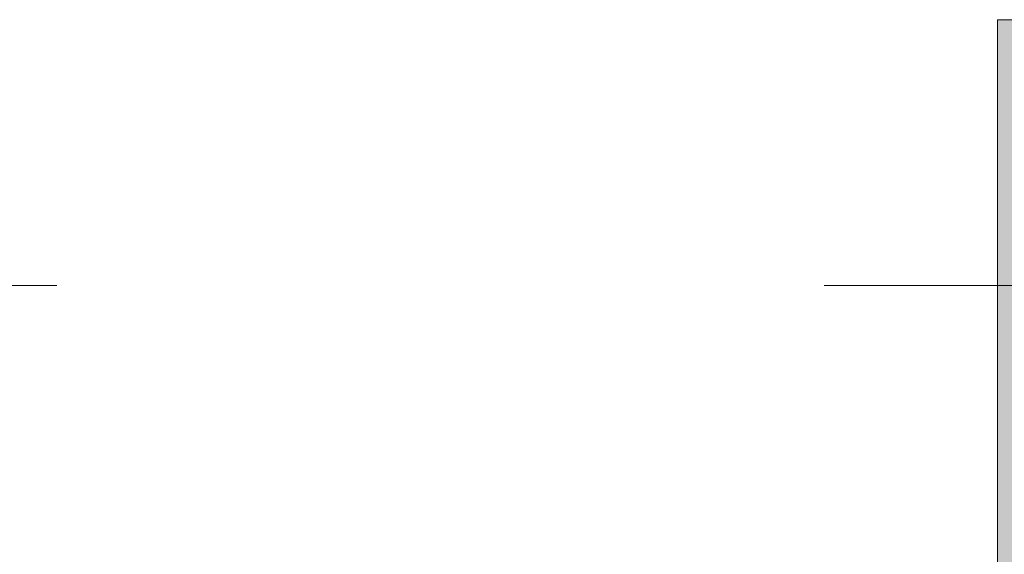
# Model space of a CAD drawing. Header units: centimetres. Extents: x -1737 to 22393, y -8842 to 3838.
# Tile 44 of 167: x 452 to 493, y 397 to 419. Entities that reach past the tile are written whole.
import ezdxf

# ---------------------------------------------------------------- set-up
doc = ezdxf.new("R2010")
doc.units = ezdxf.units.CM
doc.linetypes.add('Oś', pattern=[222.25, 127, -31.75, 31.75, -31.75])
for name, color, linetype, lineweight in [('A-WALL', 113, 'Continuous', 13), ('A-WALL-PATT', 111, 'Continuous', 13), ('S-GRID', 1, 'Continuous', 13)]:
    doc.layers.add(name, color=color, linetype=linetype, lineweight=lineweight)

msp = doc.modelspace()

# ---------------------------------------------------------------- hatches: boundary and pattern name
at = {"layer": 'A-WALL-PATT'}
h = msp.add_hatch(color=9, dxfattribs=at)
h.paths.add_polyline_path([(21.877, 381.326), (21.877, 394.326), (16.877, 394.326), (16.877, 419.326), (7.377, 419.326), (7.377, 388.326), (-32.623, 388.326), (-32.623, 419.326), (-42.123, 419.326), (-42.123, 394.326), (-47.123, 394.326), (-47.123, 381.326), (16.877, 381.326)], flags=0)
h.paths.add_polyline_path([(-392.123, 381.326), (-392.123, 394.326), (-397.123, 394.326), (-397.123, 419.326), (-399.623, 419.326), (-399.623, 400.326), (-411.623, 400.326), (-411.623, 419.326), (-456.123, 419.326), (-456.123, 394.326), (-461.123, 394.326), (-461.123, 381.326), (-397.123, 381.326)], flags=0)
h.paths.add_polyline_path([(495.977, 381.326), (530.377, 381.326), (530.377, 419.326), (492.377, 419.326), (492.377, 381.326)], flags=0)
h.paths.add_polyline_path([(-592.623, 381.326), (-542.123, 381.326), (-542.123, 394.326), (-547.123, 394.326), (-547.123, 419.326), (-592.623, 419.326), (-592.623, 388.326), (-632.623, 388.326), (-632.623, 419.326), (-1192.623, 419.326), (-1192.623, 388.326), (-1201.623, 388.326), (-1201.623, 381.326), (-632.623, 381.326)], flags=0)
h.paths.add_polyline_path([(299.493, 381.326), (302.377, 381.326), (302.355, 419.326), (197.877, 419.326), (197.877, 394.326), (192.877, 394.326), (192.877, 381.326), (253.13, 381.326)], flags=0)

# ---------------------------------------------------------------- linework, layer by layer
at = {"layer": 'A-WALL', "lineweight": 9}
for p, q in [((530.377, 419.326), (492.377, 419.326)), ((492.377, 419.326), (492.377, 395.926))]:
    msp.add_line(p, q, dxfattribs=at)
at = {"layer": 'S-GRID', "linetype": 'Oś'}
msp.add_line((1342.46, 408.326), (-1368.763, 408.326), dxfattribs=at)

doc.saveas('drawing.dxf')
